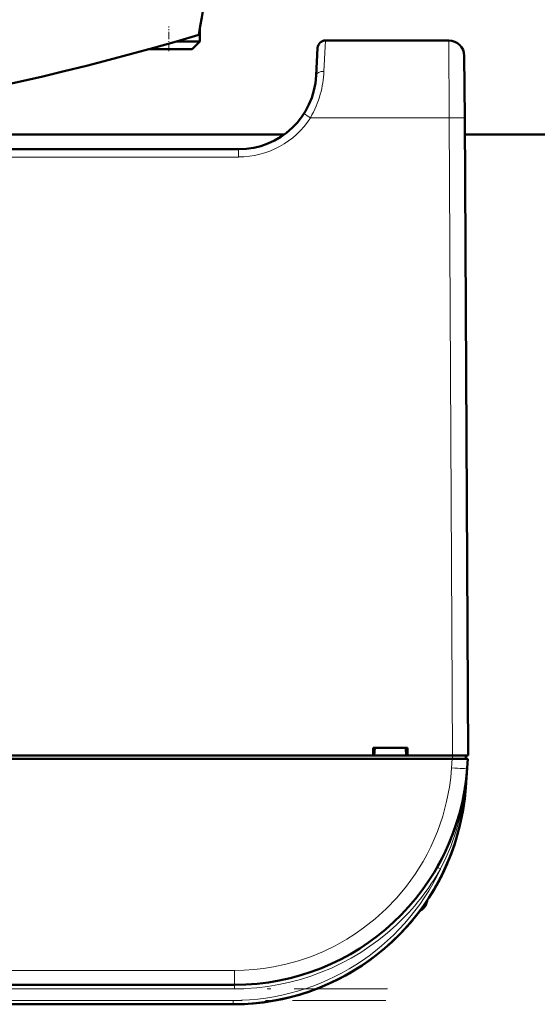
# Model space of a CAD drawing. Extents: x -2073 to 2460, y -1838 to 686.
# Tile 46 of 94: x 717 to 784, y -1610 to -1484. Entities that reach past the tile are written whole.
import ezdxf

# ---------------------------------------------------------------- set-up
doc = ezdxf.new("R2010")
doc.units = 0
doc.linetypes.add('DASHDOT', pattern=[18.5, 12, -3, 0.5, -3])

msp = doc.modelspace()

# ---------------------------------------------------------------- linework, layer by layer
at = {"color": 7, "linetype": 'DASHDOT', "lineweight": 18, "ltscale": 0.079642}
msp.add_line((736.57, -1487.82), (736.57, -1484.63), dxfattribs=at)
at = {"color": 7, "lineweight": 50}
for p, q in [((740.57, -1486.55), (740.57, -1484.9)), ((740.57, -1486.55), (737.56, -1486.55)), ((739.57, -1487.55), (740.57, -1486.55)), ((772.59, -1486.44), (756.72, -1486.44)), ((739.57, -1487.55), (734.06, -1487.55)), ((755.72, -1487.39), (755.54, -1490.96)), ((774.59, -1488.43), (774.64, -1496.39)), ((775.07, -1578.44), (774.64, -1496.39)), ((751.4, -1498.55), (711.27, -1498.55)), ((836.57, -1498.55), (774.65, -1498.55)), ((745.55, -1500.44), (547.57, -1500.44)), ((774.95, -1556.93), (774.95, -1556.39)), ((762.86, -1578.44), (762.86, -1577.44)), ((762.86, -1577.44), (767.27, -1577.44)), ((763.07, -1577.44), (763, -1578.44)), ((767.07, -1577.44), (767.13, -1578.44)), ((767.27, -1577.44), (767.27, -1578.44)), ((773.04, -1578.84), (520.09, -1578.84)), ((654.27, -1578.44), (762.86, -1578.44)), ((762.86, -1578.44), (763, -1578.44)), ((762.92, -1578.44), (767.22, -1578.44)), ((767.13, -1578.44), (767.27, -1578.44)), ((767.27, -1578.44), (773.07, -1578.44)), ((775.04, -1578.84), (773.04, -1578.84)), ((774.77, -1578.84), (774.77, -1578.44)), ((775.04, -1578.84), (774.95, -1580.03)), ((774.95, -1580.03), (774.78, -1582.53)), ((774.62, -1582.85), (774.62, -1582.86)), ((774.62, -1582.86), (774.62, -1582.87)), ((774.67, -1582.53), (774.68, -1582.47)), ((774.73, -1582.53), (774.68, -1582.9)), ((774.73, -1582.52), (774.69, -1582.9)), ((767.87, -1599.68), (767.6, -1600)), ((767.91, -1599.64), (767.61, -1599.99)), ((766.9, -1600.78), (767.11, -1600.56)), ((766.9, -1600.78), (766.91, -1600.77)), ((766.93, -1600.75), (766.91, -1600.78)), ((766.91, -1600.77), (766.91, -1600.78)), ((766.91, -1600.78), (766.91, -1600.78)), ((766.94, -1600.74), (766.94, -1600.74)), ((767.21, -1600.44), (767.07, -1600.6)), ((767.22, -1600.43), (767.08, -1600.59)), ((767.08, -1600.58), (767.15, -1600.51)), ((767.58, -1600.02), (767.56, -1600.04)), ((745.03, -1607.94), (548.1, -1607.94)), ((744.85, -1610.44), (548.28, -1610.44))]:
    msp.add_line(p, q, dxfattribs=at)
at = {"color": 7, "lineweight": 18}
for p, q in [((756.54, -1490.41), (756.72, -1486.44)), ((772.64, -1496.39), (772.59, -1486.44)), ((772.64, -1496.39), (754.8, -1496.39)), ((772.64, -1496.39), (773.07, -1578.44)), ((745.55, -1500.44), (745.55, -1501.44)), ((745.55, -1501.44), (547.57, -1501.44)), ((772.96, -1580.03), (773.04, -1578.84)), ((773.07, -1578.44), (773.07, -1578.84)), ((774.95, -1580.15), (774.95, -1580.03)), ((774.73, -1582.53), (774.78, -1582.53)), ((771.22, -1592.87), (771.09, -1592.8)), ((771.53, -1593.04), (771.22, -1592.87)), ((769.71, -1597.24), (769.71, -1597.51)), ((745.03, -1606.08), (548.1, -1606.08)), ((745.03, -1606.08), (745.03, -1607.94)), ((745.03, -1608.44), (548.1, -1608.44)), ((745.03, -1608.44), (745.03, -1607.94)), ((744.85, -1609.94), (548.28, -1609.94)), ((744.85, -1609.94), (744.85, -1610.44))]:
    msp.add_line(p, q, dxfattribs=at)
at = {"color": 7, "linetype": 'DASHDOT', "lineweight": 18, "ltscale": 0.012015}
msp.add_line((773.07, -1578.4), (773.07, -1578.88), dxfattribs=at)
at = {"color": 7, "linetype": 'DASHDOT', "lineweight": 18}
for p, q in [((764.72, -1608.44), (528.41, -1608.44)), ((764.51, -1609.94), (528.62, -1609.94))]:
    msp.add_line(p, q, dxfattribs=at)
at = {"color": 7, "lineweight": 18}
for points in [[(745.03, -1606.08), (746.26, -1606.05), (747.53, -1605.97), (748.77, -1605.83), (750.03, -1605.63), (751.64, -1605.29), (753.28, -1604.84), (754.92, -1604.27), (756.46, -1603.64), (757.98, -1602.9), (759.49, -1602.06), (760.57, -1601.37), (761.63, -1600.62), (763.13, -1599.44), (764.55, -1598.15), (765.9, -1596.74), (767.15, -1595.25), (768.28, -1593.69), (769.28, -1592.08), (769.8, -1591.12), (770.29, -1590.16), (770.73, -1589.18), (771.14, -1588.19), (771.82, -1586.23), (772.32, -1584.35), (772.67, -1582.52), (772.85, -1581.26), (772.96, -1580.03)], [(774.68, -1582.9), (774.41, -1584.66), (774.03, -1586.41), (773.55, -1588.12), (772.85, -1590.14), (772.23, -1591.6), (771.53, -1593.03)]]:
    msp.add_lwpolyline(points, dxfattribs=at)
at = {"color": 7, "lineweight": 50}
for centre, radius, start, end in [((420.92, -1426.15), 325, 349.4417, 352.5926), ((646.56, -1174.55), 325, 253.2139, 286.7861), ((756.72, -1487.44), 1, 90, 177), ((772.59, -1488.44), 2, 0.3, 90), ((745.55, -1490.44), 10, 270, 357.0001), ((772.96, -1557.44), 2, 0.3, 0.8423), ((745.03, -1577.94), 30, 270, 356), ((744.85, -1580.44), 30, 270, 356), ((774.76, -1582.44), 0.0872, 210.963, 254.4077), ((744.85, -1580.44), 30, 270, 346.5066), ((745.03, -1577.94), 30, 336.0228, 341.4432), ((744.85, -1580.44), 30, 326.3789, 338.6162), ((745.15, -1578.01), 29.86, 330.2994, 333.6542), ((761.08, -1594.94), 9, 343.3984, 346.4437), ((761.08, -1594.94), 9, 343.3984, 346.444), ((744.85, -1580.44), 30, 320.0609, 323.3274), ((768.46, -1597.14), 1.3, 290.0791, 343.3985), ((768.46, -1597.14), 1.3, 290.0783, 343.3985), ((745.13, -1580.68), 29.63, 318.847, 319.971), ((745.24, -1580.77), 29.49, 318.9322, 320.0996), ((744.85, -1580.44), 30, 317.7896, 319.4459)]:
    msp.add_arc(centre, radius, start, end, dxfattribs=at)
at = {"color": 7, "lineweight": 18}
for centre, radius, start, end in [((743.02, -1489.77), 13.53, 344.6596, 357.2824), ((743.52, -1489.9), 13.01, 330.0886, 344.6192), ((720.09, -1549.79), 63.69, 56.9791, 57.8765), ((745.55, -1490.43), 11, 270.0069, 327.2297), ((714.22, -1575.79), 60.89, 353.6418, 356.0008), ((744.85, -1580.44), 29.5, 270, 334.723), ((745.03, -1577.95), 30.49, 312.9537, 330.3448), ((745.03, -1577.95), 30.49, 269.9925, 312.9526)]:
    msp.add_arc(centre, radius, start, end, dxfattribs=at)
for centre, major_axis, ratio, start_param, end_param in [((756.54, -1491.02), (0.999, -0.053), 0.602236, 1.602683, 3.141439), ((772.64, -1496.4), (-2, -0.01), 0.005236, 3.141593, 4.712362), ((772.96, -1579.89), (2, -0.14), 0.069587, 4.717255, 6.283185)]:
    msp.add_ellipse(centre, major_axis=major_axis, ratio=ratio, start_param=start_param, end_param=end_param, dxfattribs=at)
at = {"color": 7, "lineweight": 50}
for centre, major_axis, ratio, start_param, end_param in [((773.07, -1578.45), (2, 0.01), 0.005236, 0, 1.570769), ((775.15, -1582.93), (0.524, -0.085), 0.13753, 3.147561, 3.660275), ((775.11, -1582.94), (0.494, -0.081), 0.135092, 3.138656, 3.687944), ((775.17, -1582.56), (0.494, -0.076), 0.164348, 3.1416, 3.606569)]:
    msp.add_ellipse(centre, major_axis=major_axis, ratio=ratio, start_param=start_param, end_param=end_param, dxfattribs=at)

doc.saveas('drawing.dxf')
